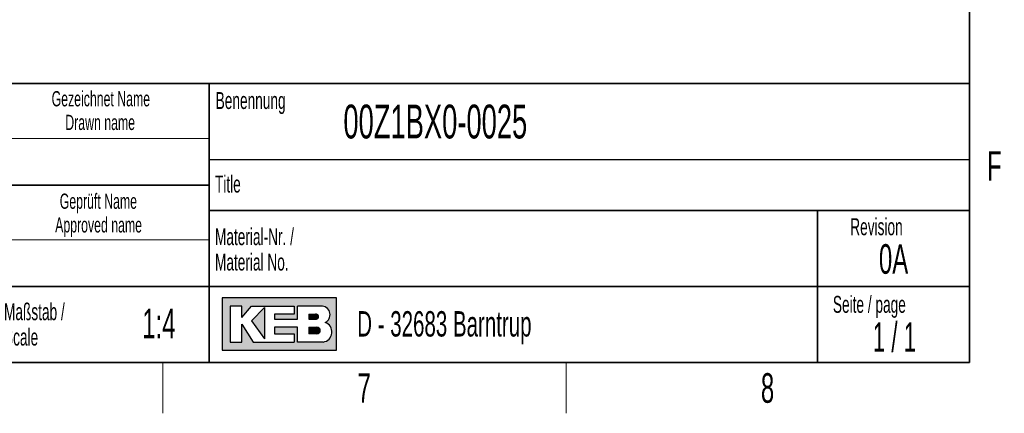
# Model space of a CAD drawing. Header units: millimetres. Extents: x 5 to 418, y 2 to 292.
# Tile 22 of 31: x 296 to 412, y 6 to 53. Entities that reach past the tile are written whole.
import ezdxf

# ---------------------------------------------------------------- set-up
doc = ezdxf.new("R2010")
doc.units = ezdxf.units.MM
doc.layers.add('SLD-0', color=7, linetype='Continuous')
doc.styles.add('SLDTEXTSTYLE0', font='TXT', dxfattribs={"width": 0.605})
doc.styles.add('SLDTEXTSTYLE1', font='TXT', dxfattribs={"width": 0.563})

msp = doc.modelspace()

# ---------------------------------------------------------------- hatches: boundary and pattern name
at = {"linetype": 'Continuous'}
h = msp.add_hatch(color=7, dxfattribs=at)
h.paths.add_polyline_path([(319.519086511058, 13.45626988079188), (333.083981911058, 13.45626988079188), (333.083981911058, 19.65736492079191), (319.519086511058, 19.65736492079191)], flags=0)
edge = h.paths.add_edge_path(flags=0)
edge.add_arc((331.3188604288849, 15.61738520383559), 1.20464082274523, -81.72003226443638, 70.1709600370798, ccw=False)
edge.add_line((331.4923410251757, 14.42530131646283), (331.480008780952, 14.42519098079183))
edge.add_line((331.480008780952, 14.42519098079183), (328.4331606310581, 14.42519098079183))
edge.add_line((328.4331606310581, 14.42519098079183), (328.4331606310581, 16.16924896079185))
edge.add_line((328.4331606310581, 16.16924896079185), (325.7201815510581, 16.16924896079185))
edge.add_line((325.7201815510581, 16.16924896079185), (325.7201815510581, 15.39411208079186))
edge.add_line((325.7201815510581, 15.39411208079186), (328.0455921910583, 15.39411208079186))
edge.add_line((328.0455921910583, 15.39411208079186), (328.0455921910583, 14.42519098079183))
edge.add_line((328.0455921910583, 14.42519098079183), (323.2009866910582, 14.42519098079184))
edge.add_line((323.2009866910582, 14.42519098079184), (321.8444971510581, 16.55681740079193))
edge.add_line((321.8444971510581, 16.55681740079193), (321.8444971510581, 14.42519098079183))
edge.add_line((321.8444971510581, 14.42519098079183), (320.4880076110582, 14.42519098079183))
edge.add_line((320.4880076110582, 14.42519098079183), (320.4880076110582, 18.68844382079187))
edge.add_line((320.4880076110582, 18.68844382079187), (321.8444971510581, 18.68844382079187))
edge.add_line((321.8444971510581, 18.68844382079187), (321.8444971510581, 17.33195428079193))
edge.add_line((321.8444971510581, 17.33195428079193), (323.0072024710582, 18.68844382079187))
edge.add_line((323.0072024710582, 18.68844382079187), (328.0455921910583, 18.68844382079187))
edge.add_line((328.0455921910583, 18.68844382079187), (328.0455921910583, 17.71952272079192))
edge.add_line((328.0455921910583, 17.71952272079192), (325.7201815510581, 17.71952272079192))
edge.add_line((325.7201815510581, 17.71952272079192), (325.7201815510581, 17.13817006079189))
edge.add_line((325.7201815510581, 17.13817006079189), (328.4331606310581, 17.13817006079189))
edge.add_line((328.4331606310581, 17.13817006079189), (328.4331606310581, 18.68844382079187))
edge.add_line((328.4331606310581, 18.68844382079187), (331.4242487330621, 18.68844382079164))
edge.add_line((331.4242487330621, 18.68844382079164), (331.4256482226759, 18.68844382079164))
edge.add_line((331.4256482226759, 18.68844382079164), (331.4259454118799, 18.68845828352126))
edge.add_arc((331.2860949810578, 17.67430640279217), 1.023749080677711, -64.45894120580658, 82.14849338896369, ccw=False)
msp.add_hatch(color=7, dxfattribs=at).paths.add_polyline_path([(324.5574762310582, 14.81275942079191), (324.557476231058, 18.49465960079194), (323.0072024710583, 16.94438584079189)], flags=0)
h = msp.add_hatch(color=7, dxfattribs=at)
edge = h.paths.add_edge_path(flags=0)
edge.add_line((329.7896501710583, 17.13817006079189), (330.6013652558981, 17.13817006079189))
edge.add_arc((330.6568434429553, 17.42884639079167), 0.2959232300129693, 259.1945394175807, 460.8054605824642)
edge.add_line((330.6013652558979, 17.71952272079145), (329.7896501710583, 17.71952272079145))
edge.add_line((329.7896501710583, 17.71952272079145), (329.7896501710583, 17.13817006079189))
h = msp.add_hatch(color=7, dxfattribs=at)
edge = h.paths.add_edge_path(flags=0)
edge.add_line((329.7896501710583, 15.39411208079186), (330.7588584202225, 15.39411208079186))
edge.add_arc((330.7588584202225, 15.78168052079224), 0.3875684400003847, 270.0000000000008, 450.0000000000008)
edge.add_line((330.7588584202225, 16.16924896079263), (330.7386620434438, 16.16924896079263))
edge.add_line((330.7386620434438, 16.16924896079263), (329.7896501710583, 16.16924896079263))
edge.add_line((329.7896501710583, 16.16924896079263), (329.7896501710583, 15.39411208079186))

# ---------------------------------------------------------------- linework, layer by layer
at = {"layer": 'SLD-0', "lineweight": 35}
for p, q in [((408, 12), (408, 282.5)), ((318, 45), (266.3304509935, 45)), ((318, 45), (318, 12)), ((318, 45), (318, 40.1053465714)), ((318, 45), (408, 45)), ((318, 45), (318, 12)), ((408, 45), (408, 12)), ((266.3304509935, 33), (318, 33)), ((408, 30), (318, 30)), ((390, 12), (390, 30)), ((266.3304509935, 21), (318, 21)), ((318, 21), (390, 21)), ((390, 21), (408, 21)), ((26, 12), (408, 12)), ((266.3304509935, 12), (318, 12)), ((408, 12), (318, 12))]:
    msp.add_line(p, q, dxfattribs=at)
at = {"layer": 'SLD-0', "lineweight": 18}
for p, q in [((266.3304509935, 38.5), (318, 38.5)), ((266.3304509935, 26.5), (318, 26.5)), ((312.5, 6), (312.5, 12)), ((360.25, 6), (360.25, 12))]:
    msp.add_line(p, q, dxfattribs=at)
at = {"layer": 'SLD-0'}
for p, q in [((318, 36), (408, 36)), ((331.4242487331, 18.6884438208), (331.4256482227, 18.6884438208)), ((331.4256482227, 18.6884438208), (331.4259454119, 18.6884582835)), ((331.480008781, 14.4251909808), (331.4923410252, 14.4253013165))]:
    msp.add_line(p, q, dxfattribs=at)
at = {"layer": 'SLD-0', "linetype": 'Continuous'}
for p, q in [((333.0839819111, 19.6573649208), (319.5190865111, 19.6573649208)), ((319.5190865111, 19.6573649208), (319.5190865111, 13.4562698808)), ((321.8444971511, 18.6884438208), (320.4880076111, 18.6884438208)), ((320.4880076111, 18.6884438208), (320.4880076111, 14.4251909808)), ((321.8444971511, 17.3319542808), (323.0072024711, 18.6884438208)), ((321.8444971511, 17.3319542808), (321.8444971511, 18.6884438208)), ((323.0072024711, 18.6884438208), (328.0455921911, 18.6884438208)), ((328.0455921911, 18.6884438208), (328.0455921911, 17.7195227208)), ((331.4242487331, 18.6884438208), (328.4331606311, 18.6884438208)), ((328.4331606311, 17.1381700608), (328.4331606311, 18.6884438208)), ((331.4242487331, 18.6884438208), (331.4256482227, 18.6884438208)), ((331.4256482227, 18.6884438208), (331.4259454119, 18.6884582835)), ((333.0839819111, 13.4562698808), (333.0839819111, 19.6573649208)), ((324.5574762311, 18.4946596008), (323.0072024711, 16.9443858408)), ((324.5574762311, 18.4946596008), (324.5574762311, 14.8127594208)), ((325.7201815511, 17.7195227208), (325.7201815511, 17.1381700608)), ((328.0455921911, 17.7195227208), (325.7201815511, 17.7195227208)), ((329.7896501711, 17.7195227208), (330.6013652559, 17.7195227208)), ((329.7896501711, 17.7195227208), (329.7896501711, 17.1381700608)), ((321.8444971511, 14.4251909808), (321.8444971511, 16.5568174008)), ((321.8444971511, 16.5568174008), (323.2009866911, 14.4251909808)), ((323.0072024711, 16.9443858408), (324.5574762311, 14.8127594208)), ((325.7201815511, 17.1381700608), (328.4331606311, 17.1381700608)), ((329.7896501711, 17.1381700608), (330.6013652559, 17.1381700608)), ((325.7201815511, 16.1692489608), (325.7201815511, 15.3941120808)), ((328.4331606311, 16.1692489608), (325.7201815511, 16.1692489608)), ((325.7201815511, 15.3941120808), (328.0455921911, 15.3941120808)), ((328.0455921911, 15.3941120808), (328.0455921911, 14.4251909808)), ((328.4331606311, 14.4251909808), (328.4331606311, 16.1692489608)), ((329.7896501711, 16.1692489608), (330.7588584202, 16.1692489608)), ((329.7896501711, 16.1692489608), (329.7896501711, 15.3941120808)), ((330.7588584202, 15.3941120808), (329.7896501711, 15.3941120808)), ((330.7386620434, 16.1692489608), (330.7588584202, 16.1692489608)), ((320.4880076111, 14.4251909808), (321.8444971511, 14.4251909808)), ((323.2009866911, 14.4251909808), (328.0455921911, 14.4251909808)), ((331.480008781, 14.4251909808), (328.4331606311, 14.4251909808)), ((331.480008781, 14.4251909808), (331.4923410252, 14.4253013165)), ((319.5190865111, 13.4562698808), (333.0839819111, 13.4562698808))]:
    msp.add_line(p, q, dxfattribs=at)
for centre, radius, start, end in [((331.2860949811, 17.6743064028), 1.023749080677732, 295.5410587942, 82.148493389), ((330.656843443, 17.4288463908), 0.2959232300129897, 259.1945394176, 100.8054605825), ((331.3188604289, 15.6173852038), 1.204640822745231, 278.2799677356, 70.1709600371), ((330.7588584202, 15.7816805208), 0.3875684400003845, 270, 90)]:
    msp.add_arc(centre, radius, start, end, dxfattribs=at)

# ---------------------------------------------------------------- texts
at = {"layer": 'SLD-0'}
for s, insert, char_height, attachment_point, style in [('Gezeichnet Name', (305.1708434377, 44.1039425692), 1.8, 2, 'SLDTEXTSTYLE0'), ('Benennung', (318.7636716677, 43.9908879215), 2, 1, 'SLDTEXTSTYLE0'), ('00Z1BX0-0025', (333.8826865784, 42.5045188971), 4, 1, 'SLDTEXTSTYLE0'), ('Drawn name', (305.0870934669, 41.303942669), 1.8, 2, 'SLDTEXTSTYLE0'), ('F', (410.9536166, 37.0010772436), 3.5, 2, 'SLDTEXTSTYLE0'), ('Title', (318.6797653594, 34.1107265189), 2, 1, 'SLDTEXTSTYLE0'), ('Geprüft Name', (304.8761939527, 31.9851255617), 1.8, 2, 'SLDTEXTSTYLE0'), ('Approved name', (304.900256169, 29.1851256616), 1.8, 2, 'SLDTEXTSTYLE0'), ('Revision', (393.8965220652, 29.0591225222), 2, 1, 'SLDTEXTSTYLE0'), ('Material-Nr. /', (318.6797653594, 27.8878268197), 2, 1, 'SLDTEXTSTYLE0'), ('0A', (399.0228237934, 26.0023621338), 3.5, 2, 'SLDTEXTSTYLE0'), ('Material No.', (318.6797653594, 24.8878267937), 2, 1, 'SLDTEXTSTYLE0'), ('Seite / page', (391.8390568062, 19.8830679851), 2, 1, 'SLDTEXTSTYLE0'), ('Maßstab /', (293.7028556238, 19.0115944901), 2, 1, 'SLDTEXTSTYLE0'), ('1:4', (312.0403200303, 18.3609001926), 3.5, 2, 'SLDTEXTSTYLE0'), ('D - 32683 Barntrup', (335.5202035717, 18.0786992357), 3, 1, 'SLDTEXTSTYLE0'), ('1 / 1', (399.1297679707, 16.7706515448), 3.5, 2, 'SLDTEXTSTYLE1'), ('Scale', (293.7028556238, 16.011594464), 2, 1, 'SLDTEXTSTYLE0'), ('7', (336.3527123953, 10.7429955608), 3.5, 2, 'SLDTEXTSTYLE0'), ('8', (384.1027123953, 10.7429955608), 3.5, 2, 'SLDTEXTSTYLE0')]:
    msp.add_mtext(s, dxfattribs=dict(at, insert=insert, char_height=char_height, attachment_point=attachment_point, style=style))

doc.saveas('drawing.dxf')
